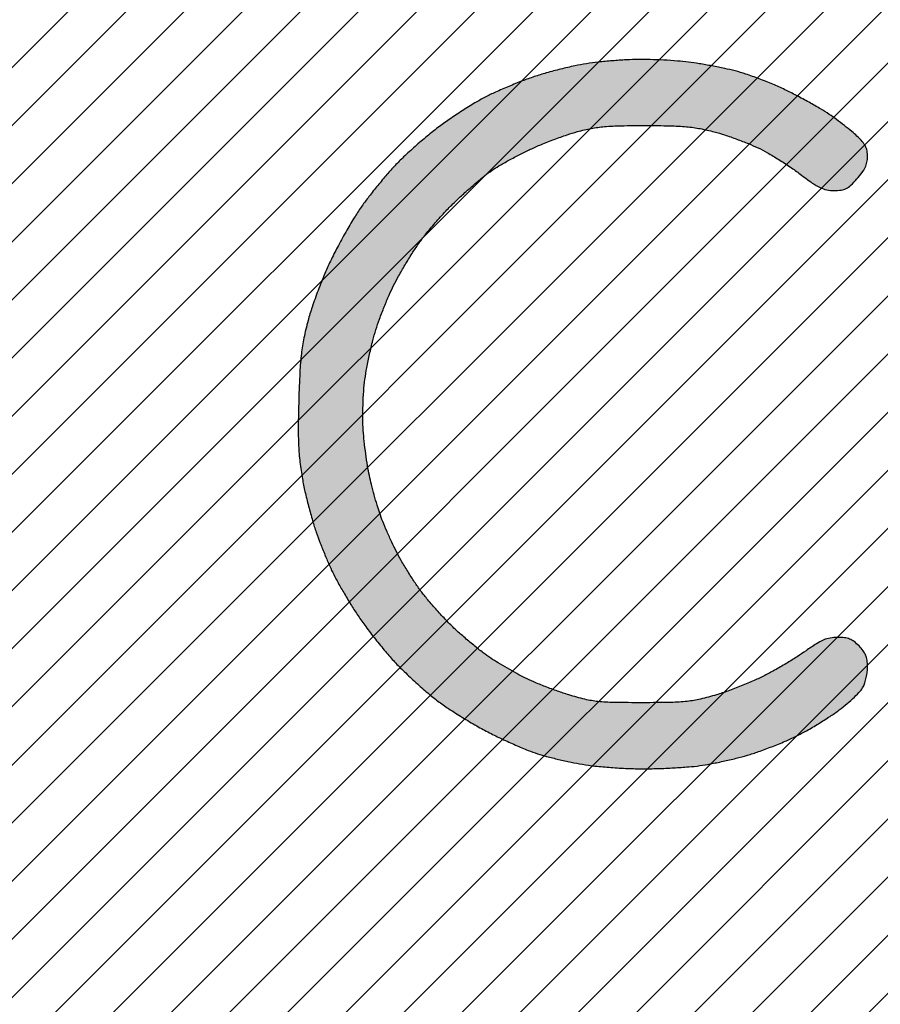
# Model space of a CAD drawing. Header units: inches. Extents: x -2078 to 109126, y -964 to 6385.
# Tile 15 of 256: x -2041.63 to -2033.78, y 562.51 to 571.49. Entities that reach past the tile are written whole.
import ezdxf

# ---------------------------------------------------------------- set-up
doc = ezdxf.new("R2010")
doc.units = ezdxf.units.IN
doc.header["$MEASUREMENT"] = 0
doc.layers.add('A-HATCH', color=9, linetype='Continuous')

# ---------------------------------------------------------------- blocks, each defined once
blk = doc.blocks.new('Jay Cad Logo - CAD Format')
at = {"true_color": 0x1c75bc, "transparency": 33554687}
h = blk.add_hatch(color=152, dxfattribs=at)
h.dxf.hatch_style = 2
h.paths.add_polyline_path([(-39.618, -58.858, -0.005287), (-39.59, -57.25, -0.009944), (-39.548, -56.38, -0.167733), (-39.437, -56.119, -0.026665), (-39.36, -56.042, -0.020341), (-39.268, -55.966, -0.026593), (-39.149, -55.885, -0.057033), (-39.017, -55.835, -0.016911), (-38.91, -55.812, -0.016685), (-38.796, -55.795, -0.023089), (-38.693, -55.788, -0.044071), (-38.584, -55.795, -0.023708), (-38.453, -55.822, -0.033937), (-38.263, -55.885, -0.071607), (-38.103, -55.978, -0.029798), (-37.994, -56.076, -0.029736), (-37.897, -56.186, -0.0464), (-37.828, -56.293, -0.111801), (-37.749, -56.596, -0.004482), (-37.723, -57.742, -0.003878), (-37.711, -59.655, -0.000454), (-37.722, -63.923), (-37.746, -71.306), (-37.944, -71.899, -0.01392), (-38.04, -72.163, -0.008424), (-38.166, -72.466, -0.008642), (-38.304, -72.769, -0.015034), (-38.429, -73.011, -0.014198), (-38.567, -73.244, -0.008259), (-38.745, -73.516, -0.008253), (-38.932, -73.784, -0.013774), (-39.1, -74.001, -0.018834), (-39.283, -74.209, -0.010765), (-39.518, -74.447, -0.01074), (-39.766, -74.676, -0.017512), (-39.986, -74.859, -0.017705), (-40.224, -75.028, -0.009903), (-40.524, -75.219, -0.009803), (-40.835, -75.399, -0.015717), (-41.108, -75.54, -0.017579), (-41.391, -75.662, -0.010889), (-41.731, -75.787, -0.010922), (-42.072, -75.895, -0.019306), (-42.359, -75.968, -0.020173), (-42.708, -76.027, -0.017176), (-43.08, -76.062, -0.014864), (-43.502, -76.074, -0.008817), (-44.006, -76.065, -0.008616), (-44.548, -76.037, -0.02088), (-44.946, -75.992, -0.025083), (-45.292, -75.921, -0.01915), (-45.664, -75.809, -0.014252), (-45.947, -75.702, -0.009194), (-46.27, -75.564, -0.009271), (-46.581, -75.417, -0.017219), (-46.825, -75.284, -0.018957), (-47.061, -75.134, -0.010051), (-47.342, -74.931, -0.009971), (-47.62, -74.712, -0.015232), (-47.853, -74.51, -0.019098), (-48.076, -74.287, -0.011065), (-48.328, -74.002, -0.010995), (-48.568, -73.707, -0.018143), (-48.756, -73.444, -0.021141), (-48.926, -73.164, -0.011871), (-49.109, -72.81, -0.011817), (-49.278, -72.444, -0.018873), (-49.402, -72.123, -0.015719), (-49.513, -71.767, -0.016245), (-49.6, -71.405, -0.016588), (-49.661, -71.049, -0.018864), (-49.696, -70.704, -0.009261), (-49.708, -70.423, -0.010107), (-49.709, -70.149, -0.009631), (-49.701, -69.915, -0.048095), (-49.682, -69.785, -0.053952), (-49.644, -69.683, -0.027499), (-49.577, -69.564, -0.026854), (-49.493, -69.448, -0.036148), (-49.404, -69.353, -0.044581), (-49.28, -69.257, -0.058365), (-49.152, -69.195, -0.053537), (-49.003, -69.16, -0.030529), (-48.82, -69.149, -0.021822), (-48.665, -69.156, -0.018394), (-48.503, -69.176, -0.018788), (-48.356, -69.206, -0.047924), (-48.254, -69.241, -0.055843), (-48.166, -69.293, -0.029206), (-48.07, -69.376, -0.028646), (-47.98, -69.473, -0.038826), (-47.911, -69.571, -0.054488), (-47.856, -69.693, -0.025759), (-47.811, -69.86, -0.024786), (-47.781, -70.045, -0.028433), (-47.77, -70.223, 0.023589), (-47.761, -70.417, 0.011724), (-47.732, -70.661, 0.011644), (-47.69, -70.913, 0.016749), (-47.641, -71.134, 0.019763), (-47.572, -71.36, 0.010872), (-47.472, -71.629, 0.010923), (-47.358, -71.901, 0.017173), (-47.247, -72.127, 0.030302), (-47.106, -72.356, 0.016096), (-46.907, -72.623, 0.015752), (-46.679, -72.889, 0.020119), (-46.453, -73.118, 0.018129), (-46.216, -73.324, 0.013818), (-45.944, -73.532, 0.014022), (-45.677, -73.714, 0.031588), (-45.463, -73.832, 0.013334), (-45.259, -73.922, 0.009692), (-45.028, -74.011, 0.009774), (-44.806, -74.087, 0.021025), (-44.631, -74.135, 0.023141), (-44.45, -74.168, 0.010062), (-44.207, -74.196, 0.009937), (-43.947, -74.215, 0.013026), (-43.71, -74.222, 0.017505), (-43.467, -74.214, 0.012015), (-43.193, -74.189, 0.012101), (-42.93, -74.151, 0.023924), (-42.724, -74.107, 0.020473), (-42.525, -74.045, 0.011056), (-42.285, -73.954, 0.010996), (-42.045, -73.85, 0.017015), (-41.842, -73.748, 0.019186), (-41.643, -73.63, 0.010785), (-41.412, -73.473, 0.010952), (-41.182, -73.302, 0.017548), (-40.997, -73.147, 0.019315), (-40.825, -72.98, 0.01255), (-40.639, -72.775, 0.012624), (-40.468, -72.565, 0.023337), (-40.341, -72.385, 0.020473), (-40.229, -72.192, 0.010292), (-40.102, -71.94, 0.010201), (-39.982, -71.673, 0.014886), (-39.888, -71.433), (-39.691, -70.883), (-39.649, -63.595, -0.000333)])
h.paths.add_polyline_path([(7.366, -57.853, -0.007993), (7.738, -57.72, -0.015033), (8.041, -57.628, -0.020345), (8.44, -57.536, -0.023724), (8.825, -57.483, -0.017393), (9.3, -57.457, -0.005454), (10.011, -57.45, -0.005575), (10.72, -57.459, -0.017102), (11.2, -57.487, -0.022961), (11.592, -57.541, -0.019653), (12, -57.634, -0.013565), (12.302, -57.724, -0.008384), (12.65, -57.844, -0.008501), (12.993, -57.976, -0.015079), (13.269, -58.097, -0.018617), (13.54, -58.24, -0.009503), (13.872, -58.437, -0.009405), (14.205, -58.654, -0.01393), (14.489, -58.858, 0.009493), (14.842, -59.116, 0.040124), (15.068, -59.249, 0.0622), (15.258, -59.314, 0.050934), (15.473, -59.335, 0.034654), (15.677, -59.321, 0.083763), (15.82, -59.276, 0.071051), (15.955, -59.181, 0.019882), (16.135, -58.997, 0.022456), (16.284, -58.816, 0.050646), (16.375, -58.665, 0.061098), (16.424, -58.517, 0.049644), (16.441, -58.351, 0.046235), (16.426, -58.184, 0.072514), (16.379, -58.048, 0.061117), (16.289, -57.915, 0.024038), (16.135, -57.756, 0.016426), (15.983, -57.621, 0.007103), (15.773, -57.453, 0.007068), (15.543, -57.279, 0.009298), (15.329, -57.128, 0.015171), (15.083, -56.971, 0.00659), (14.748, -56.778, 0.006569), (14.384, -56.581, 0.008677), (14.049, -56.412, 0.012981), (13.702, -56.256, 0.009121), (13.302, -56.097, 0.009139), (12.916, -55.96, 0.018824), (12.607, -55.869, 0.009854), (12.303, -55.799, 0.005721), (11.937, -55.725, 0.005717), (11.567, -55.66, 0.009599), (11.255, -55.615, 0.011458), (10.936, -55.582, 0.006269), (10.544, -55.556, 0.006244), (10.145, -55.54, 0.009905), (9.802, -55.537, 0.011086), (9.456, -55.548, 0.007076), (9.02, -55.578, 0.006239), (8.639, -55.615, 0.011518), (8.301, -55.66, 0.014292), (7.963, -55.722, 0.007821), (7.552, -55.817, 0.007789), (7.137, -55.927, 0.012296), (6.785, -56.035, 0.011177), (6.44, -56.16, 0.007292), (6.044, -56.319, 0.007214), (5.667, -56.484, 0.013651), (5.365, -56.631, 0.015305), (5.068, -56.797, 0.0075), (4.7, -57.027, 0.007456), (4.323, -57.277, 0.010746), (3.998, -57.51, 0.011919), (3.683, -57.76, 0.007976), (3.333, -58.059, 0.008027), (3.003, -58.361, 0.015607), (2.751, -58.614, 0.010376), (2.519, -58.872, 0.006351), (2.248, -59.195, 0.006064), (1.998, -59.508, 0.010718), (1.795, -59.783, 0.016712), (1.596, -60.082, 0.00754), (1.356, -60.487, 0.007458), (1.114, -60.923, 0.010097), (0.91, -61.324, 0.013071), (0.721, -61.741, 0.008746), (0.525, -62.231, 0.008743), (0.353, -62.709, 0.016964), (0.234, -63.1, 0.01479), (0.115, -63.606, 0.021376), (0.042, -64.06, 0.016498), (-0.002, -64.597, 0.005189), (-0.034, -65.402, 0.005177), (-0.049, -66.177, 0.013697), (-0.039, -66.732, 0.017459), (-0.001, -67.2, 0.015287), (0.071, -67.686, 0.01169), (0.146, -68.056, 0.007469), (0.251, -68.486, 0.007389), (0.365, -68.899, 0.013644), (0.472, -69.234, 0.00774), (0.587, -69.546, 0.005604), (0.725, -69.891, 0.005661), (0.863, -70.215, 0.012272), (0.978, -70.46, 0.012546), (1.107, -70.703, 0.005387), (1.291, -71.021, 0.005327), (1.494, -71.356, 0.007001), (1.686, -71.656, 0.013839), (1.904, -71.966, 0.007751), (2.184, -72.331, 0.007729), (2.48, -72.692, 0.012471), (2.743, -72.989, 0.012861), (3.021, -73.271, 0.008033), (3.359, -73.588, 0.00806), (3.704, -73.89, 0.014544), (3.998, -74.125, 0.015302), (4.307, -74.343, 0.008053), (4.704, -74.597, 0.008038), (5.121, -74.844, 0.012223), (5.49, -75.044, 0.008278), (5.852, -75.221, 0.006757), (6.246, -75.399, 0.006835), (6.612, -75.553, 0.017749), (6.881, -75.65, 0.013794), (7.145, -75.728, 0.006463), (7.49, -75.814, 0.006416), (7.855, -75.895, 0.008948), (8.182, -75.957, 0.016379), (8.541, -76.007, 0.007732), (9.005, -76.048, 0.007685), (9.495, -76.077, 0.010748), (9.932, -76.086, 0.007712), (10.362, -76.08, 0.006018), (10.828, -76.06, 0.006091), (11.262, -76.03, 0.01473), (11.582, -75.996, 0.012573), (11.884, -75.946, 0.006623), (12.255, -75.87, 0.006626), (12.635, -75.782, 0.010144), (12.96, -75.695, 0.014123), (13.287, -75.59, 0.008259), (13.673, -75.446, 0.008255), (14.056, -75.29, 0.013801), (14.369, -75.146, 0.01361), (14.674, -74.984, 0.00845), (15.021, -74.78, 0.00848), (15.356, -74.568, 0.015208), (15.623, -74.38, 0.015029), (15.85, -74.199, 0.015813), (16.061, -74.009, 0.015642), (16.232, -73.833, 0.066303), (16.316, -73.713, 0.044922), (16.364, -73.596, 0.022321), (16.404, -73.441, 0.022031), (16.432, -73.274, 0.030065), (16.441, -73.123, 0.033655), (16.429, -72.938, 0.064732), (16.39, -72.795, 0.064666), (16.316, -72.666, 0.033518), (16.194, -72.527, 0.033587), (16.051, -72.402, 0.067715), (15.922, -72.329, 0.065546), (15.775, -72.291, 0.029717), (15.576, -72.279, 0.043284), (15.361, -72.298, 0.056852), (15.172, -72.354, 0.041688), (14.96, -72.465, 0.012737), (14.66, -72.667, -0.012512), (14.404, -72.839, -0.006869), (14.083, -73.038, -0.006843), (13.751, -73.23, -0.010858), (13.462, -73.385, -0.014266), (13.158, -73.529, -0.008104), (12.779, -73.687, -0.00795), (12.398, -73.833, -0.012999), (12.066, -73.943, -0.016126), (11.599, -74.069, -0.031284), (11.219, -74.134, -0.021851), (10.754, -74.164, -0.004419), (9.927, -74.172, -0.004321), (9.092, -74.166, -0.022496), (8.632, -74.138, -0.032416), (8.256, -74.074, -0.015874), (7.787, -73.945, -0.010437), (7.463, -73.838, -0.007507), (7.107, -73.706, -0.007586), (6.771, -73.57, -0.016219), (6.518, -73.452, -0.008857), (6.283, -73.329, -0.00533), (6.015, -73.179, -0.005538), (5.744, -73.018, -0.009642), (5.528, -72.882, -0.017489), (5.31, -72.727, -0.007761), (5.032, -72.507, -0.007647), (4.746, -72.266, -0.010234), (4.494, -72.038, -0.012747), (4.245, -71.791, -0.008138), (3.969, -71.493, -0.008225), (3.706, -71.191, -0.015171), (3.505, -70.936, -0.012621), (3.323, -70.678, -0.007772), (3.122, -70.365, -0.007789), (2.932, -70.049, -0.013815), (2.787, -69.782, -0.009042), (2.66, -69.519, -0.006189), (2.524, -69.216, -0.006239), (2.4, -68.92, -0.012568), (2.311, -68.683, -0.010615), (2.235, -68.447, -0.005748), (2.15, -68.153, -0.005716), (2.071, -67.851, -0.008967), (2.011, -67.59, -0.012673), (1.959, -67.314, -0.006387), (1.907, -66.963, -0.006339), (1.863, -66.599, -0.009357), (1.835, -66.279, -0.016214), (1.822, -65.944, -0.009693), (1.827, -65.546, -0.009669), (1.848, -65.146, -0.01522), (1.883, -64.804, -0.0131), (1.937, -64.467, -0.007961), (2.017, -64.074, -0.008069), (2.11, -63.683, -0.014115), (2.2, -63.365, -0.011683), (2.305, -63.059, -0.007347), (2.441, -62.705, -0.007373), (2.585, -62.361, -0.013378), (2.714, -62.085, -0.011911), (2.858, -61.814, -0.006474), (3.049, -61.485, -0.006347), (3.249, -61.159, -0.009999), (3.432, -60.883, -0.018628), (3.639, -60.605, -0.009462), (3.921, -60.268, -0.009318), (4.223, -59.934, -0.013756), (4.502, -59.652, -0.007573), (4.781, -59.393, -0.006569), (5.08, -59.131, -0.006624), (5.358, -58.901, -0.01927), (5.558, -58.751, -0.018061), (5.763, -58.621, -0.007151), (6.053, -58.457, -0.007066), (6.372, -58.288, -0.008782), (6.673, -58.14, -0.012112), (6.993, -57.999, -0.007868)])
at = {"linetype": 'ByBlock'}
blk.add_lwpolyline([(9.802, -55.537, 0.011104), (9.456, -55.548, 0.006655), (9.046, -55.576, 0.006662), (8.639, -55.615, 0.011515), (8.301, -55.66, 0.014296), (7.963, -55.722, 0.007821), (7.552, -55.817, 0.007789), (7.137, -55.927, 0.012298), (6.785, -56.035, 0.011176), (6.44, -56.16, 0.007234), (6.047, -56.318, 0.007273), (5.667, -56.484, 0.013644), (5.365, -56.631, 0.015314), (5.068, -56.797, 0.007512), (4.699, -57.027, 0.007445), (4.323, -57.277, 0.010734), (3.998, -57.51, 0.011931), (3.683, -57.76, 0.007973), (3.333, -58.059, 0.00803), (3.003, -58.361, 0.015606), (2.751, -58.614, 0.010377), (2.519, -58.872, 0.006205), (2.254, -59.187, 0.00621), (1.998, -59.508, 0.010719), (1.795, -59.783, 0.016712), (1.596, -60.082, 0.00754), (1.356, -60.487, 0.007455), (1.114, -60.923, 0.010099), (0.91, -61.324, 0.013074), (0.721, -61.741, 0.008714), (0.526, -62.229, 0.008776), (0.353, -62.709, 0.016964), (0.234, -63.1, 0.01479), (0.115, -63.606, 0.021376), (0.042, -64.06, 0.016499), (-0.002, -64.597, 0.005189), (-0.034, -65.402, 0.005177), (-0.049, -66.177, 0.013697), (-0.039, -66.732, 0.017464), (-0.001, -67.2, 0.015282), (0.071, -67.686, 0.01169), (0.146, -68.056, 0.007414), (0.25, -68.483, 0.007446), (0.365, -68.899, 0.013645), (0.472, -69.234, 0.007741), (0.587, -69.546, 0.005603), (0.725, -69.891, 0.005661), (0.863, -70.215, 0.012273), (0.978, -70.46, 0.012546), (1.107, -70.703, 0.005387), (1.291, -71.021, 0.005326), (1.494, -71.355, 0.007002), (1.686, -71.656, 0.013839), (1.904, -71.966, 0.007751), (2.184, -72.331, 0.007729), (2.48, -72.692, 0.012471), (2.743, -72.989, 0.012861), (3.021, -73.271, 0.008033), (3.359, -73.588, 0.00806), (3.704, -73.89, 0.014502), (3.997, -74.124, 0.015346), (4.307, -74.343, 0.00807), (4.704, -74.597, 0.008021), (5.121, -74.844, 0.012225), (5.49, -75.044, 0.008277), (5.852, -75.221, 0.006757), (6.246, -75.399, 0.006835), (6.612, -75.553, 0.01775), (6.881, -75.65, 0.013794), (7.145, -75.728, 0.006472), (7.49, -75.814, 0.006407), (7.855, -75.895, 0.008948), (8.182, -75.957, 0.01638), (8.541, -76.007, 0.007748), (9.006, -76.048, 0.00767), (9.495, -76.077, 0.010748), (9.932, -76.086, 0.007711), (10.362, -76.08, 0.006019), (10.828, -76.06, 0.00609), (11.262, -76.03, 0.014731), (11.582, -75.996, 0.012573), (11.884, -75.946, 0.006644), (12.256, -75.87, 0.006606), (12.635, -75.782, 0.010144), (12.96, -75.695, 0.014122), (13.287, -75.59, 0.008259), (13.673, -75.446, 0.008255), (14.056, -75.29, 0.013865), (14.37, -75.145, 0.013547), (14.674, -74.984, 0.00845), (15.021, -74.78, 0.008478), (15.356, -74.568, 0.015212), (15.623, -74.38, 0.015005), (15.85, -74.199, 0.015837), (16.061, -74.009, 0.015644), (16.232, -73.833, 0.066304), (16.316, -73.713, 0.044922), (16.364, -73.596, 0.02236), (16.404, -73.44, 0.021996), (16.432, -73.274, 0.030082), (16.441, -73.123, 0.033638), (16.429, -72.938, 0.06473), (16.39, -72.795, 0.06467), (16.316, -72.666, 0.033516), (16.194, -72.527, 0.033586), (16.051, -72.402, 0.067718), (15.922, -72.329, 0.065547), (15.775, -72.291, 0.029717), (15.576, -72.279, 0.043285), (15.361, -72.298, 0.056849), (15.172, -72.354, 0.04169), (14.96, -72.465, 0.012737), (14.66, -72.667, -0.012513), (14.404, -72.839, -0.006869), (14.083, -73.038, -0.006843), (13.751, -73.23, -0.010862), (13.462, -73.385, -0.014263), (13.158, -73.529, -0.008037), (12.782, -73.686, -0.008016), (12.398, -73.833, -0.013), (12.066, -73.943, -0.016125), (11.599, -74.069, -0.031285), (11.219, -74.134, -0.021851), (10.754, -74.164, -0.004419), (9.927, -74.172, -0.004321), (9.092, -74.166, -0.022497), (8.632, -74.138, -0.032414), (8.256, -74.074, -0.015874), (7.787, -73.945, -0.010436), (7.463, -73.838, -0.007507), (7.107, -73.706, -0.007586), (6.771, -73.57, -0.016218), (6.518, -73.452, -0.008859), (6.283, -73.329, -0.005427), (6.011, -73.176, -0.005439), (5.744, -73.018, -0.009642), (5.528, -72.882, -0.017489), (5.31, -72.727, -0.007748), (5.033, -72.507, -0.007658), (4.746, -72.266, -0.010238), (4.493, -72.038, -0.012742), (4.245, -71.791, -0.008162), (3.968, -71.492, -0.008201), (3.706, -71.191, -0.015166), (3.505, -70.936, -0.012625), (3.323, -70.678, -0.007772), (3.122, -70.365, -0.007791), (2.932, -70.049, -0.013811), (2.787, -69.782, -0.009042), (2.66, -69.519, -0.006189), (2.524, -69.216, -0.006239), (2.4, -68.92, -0.012548), (2.311, -68.684, -0.010635), (2.235, -68.447, -0.005744), (2.15, -68.153, -0.005719), (2.071, -67.851, -0.008967), (2.011, -67.59, -0.012672), (1.959, -67.314, -0.006387), (1.907, -66.963, -0.006339), (1.863, -66.599, -0.009361), (1.835, -66.279, -0.01621), (1.822, -65.944, -0.009692), (1.827, -65.546, -0.009668), (1.848, -65.146, -0.015222), (1.883, -64.804, -0.013099), (1.937, -64.467, -0.008007), (2.018, -64.072, -0.008023), (2.11, -63.683, -0.014106), (2.2, -63.365, -0.011692), (2.305, -63.059, -0.007346), (2.441, -62.705, -0.007373), (2.585, -62.361, -0.013372), (2.714, -62.085, -0.011916), (2.858, -61.814, -0.006425), (3.047, -61.488, -0.006395), (3.249, -61.159, -0.01), (3.432, -60.883, -0.018628), (3.639, -60.605, -0.009428), (3.92, -60.269, -0.009351), (4.223, -59.934, -0.013756), (4.502, -59.652, -0.00757), (4.781, -59.393, -0.006571), (5.08, -59.131, -0.006624), (5.358, -58.901, -0.019226), (5.558, -58.752, -0.018104), (5.763, -58.621, -0.007151), (6.053, -58.457, -0.007067), (6.372, -58.288, -0.008783), (6.673, -58.14, -0.01211), (6.993, -57.999, -0.007906), (7.368, -57.852, -0.007953), (7.738, -57.72, -0.015042), (8.042, -57.628, -0.020337), (8.44, -57.536, -0.023725), (8.825, -57.483, -0.017392), (9.3, -57.457, -0.005454), (10.011, -57.45, -0.005575), (10.72, -57.459, -0.017102), (11.2, -57.487, -0.022961), (11.592, -57.541, -0.019622), (12, -57.634, -0.013592), (12.302, -57.724, -0.00843), (12.651, -57.845, -0.008454), (12.993, -57.976, -0.015077), (13.269, -58.097, -0.018618), (13.54, -58.24, -0.009491), (13.871, -58.437, -0.009417), (14.205, -58.654, -0.01393), (14.489, -58.858, 0.009493), (14.842, -59.116, 0.040123), (15.068, -59.249, 0.062204), (15.258, -59.314, 0.050932), (15.473, -59.335, 0.034654), (15.677, -59.321, 0.083759), (15.82, -59.276, 0.071057), (15.955, -59.181, 0.019882), (16.135, -58.997, 0.022455), (16.284, -58.816, 0.050644), (16.375, -58.665, 0.061098), (16.424, -58.517, 0.049645), (16.441, -58.351, 0.046236), (16.426, -58.184, 0.072517), (16.379, -58.048, 0.061115), (16.289, -57.915, 0.024038), (16.135, -57.756, 0.016426), (15.983, -57.621, 0.007128), (15.772, -57.452, 0.007045), (15.543, -57.279, 0.009299), (15.329, -57.128, 0.01517), (15.083, -56.971, 0.006619), (14.746, -56.777, 0.006543), (14.384, -56.581, 0.008676), (14.049, -56.412, 0.012982), (13.702, -56.256, 0.009087), (13.303, -56.098, 0.009175), (12.916, -55.96, 0.018823), (12.607, -55.869, 0.009854), (12.303, -55.799, 0.005721), (11.937, -55.725, 0.005717), (11.567, -55.66, 0.009591), (11.255, -55.615, 0.011466), (10.936, -55.582, 0.006269), (10.544, -55.556, 0.006244), (10.145, -55.54, 0.009889)], format="xyb", close=True, dxfattribs=at)
blk = doc.blocks.new('JC-ANNO-SS')
at = {"layer": 'A-HATCH'}
h = blk.add_hatch(dxfattribs=at)
h.set_pattern_fill('ANSI31', color=256, scale=3)
h.set_pattern_definition([(45, (1667.53672, 0), (-0.26516504, 0.26516504), [])])
h.paths.add_polyline_path([(467.5367, 0), (-467.5367, 0), (-467.5367, -72), (0, -72), (467.5367, -72)])
at = {"xscale": 0.3149606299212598, "yscale": 0.3149606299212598, "zscale": 0.3149606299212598}
blk.add_blockref('Jay Cad Logo - CAD Format', (-431.5367, -36), dxfattribs=at)

msp = doc.modelspace()

# ---------------------------------------------------------------- block references
msp.add_blockref('JC-ANNO-SS', (-1607.5367, 624.6208))

doc.saveas('drawing.dxf')
